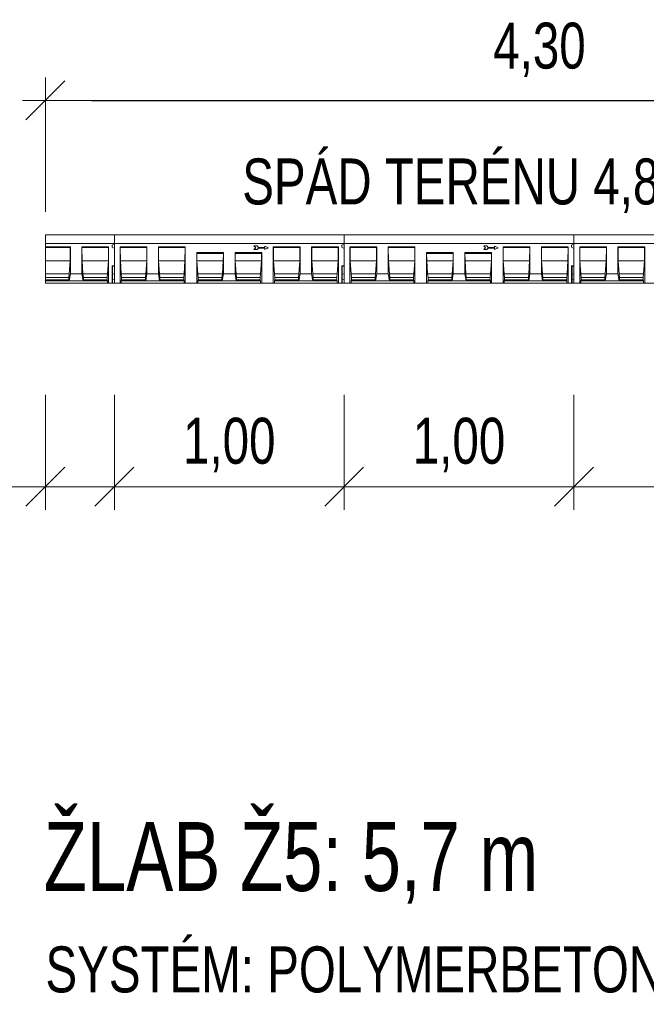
# Model space of a CAD drawing. Header units: metres. Extents: x 132658.5 to 132700.5, y 77167.9 to 77197.6.
# Tile 4 of 23: x 132661.3 to 132664.1, y 77175.1 to 77179.4. Entities that reach past the tile are written whole.
import ezdxf
from ezdxf.enums import TextEntityAlignment as Align

# ---------------------------------------------------------------- set-up
doc = ezdxf.new("R2010")
doc.units = ezdxf.units.M
doc.header["$MEASUREMENT"] = 0
doc.layers.get('0').update_dxf_attribs({"lineweight": 13})
doc.layers.get('DEFPOINTS').update_dxf_attribs({"lineweight": 0})
for name, color, linetype, lineweight in [('DUENN', 4, 'Continuous', 0), ('DUENN-18', 94, 'Continuous', 0), ('KOTY', 7, 'Continuous', 13), ('KRESBA', 6, 'Continuous', 0), ('SICHTBAR', 7, 'Continuous', 0)]:
    doc.layers.add(name, color=color, linetype=linetype, lineweight=lineweight)
doc.styles.add('STYLE-ARIAL', font='arial.ttf')
doc.styles.add('STYLE-ARIAL_CE_-TTF', font='Arial CE -ttf.shx')
doc.dimstyles.new('250', dxfattribs={"dimtxt": 0.5, "dimasz": 0.5, "dimexe": 0.25, "dimexo": 0.25, "dimgap": 0.25, "dimtad": 1, "dimdec": 0, "dimlfac": 1000, "dimdsep": 46, "dimtxsty": 'STYLE-ARIAL_CE_-TTF', "dimblk": 'KOTA_ZN250_1.0', "dimcen": 0, "dimadec": 4, "dimazin": 3, "dimtfac": 1, "dimtdec": 0, "dimtofl": 0, "dimtmove": 2, "dimatfit": 1, "dimldrblk": 'OBLIQUE', "dimfxl": 0, "dimfrac": 2, "dimtolj": 1, "dimarcsym": 0})

# ---------------------------------------------------------------- blocks, each defined once
blk = doc.blocks.new('KOTA_ZN250')
at = {"color": 0, "linetype": 'ByBlock', "lineweight": -2, "ltscale": 0.25}
for p, q in [((0, -0.25), (0, 0.25)), ((0.212, 0.212), (-0.212, -0.212)), ((-0.25, 0), (0.25, 0))]:
    blk.add_line(p, q, dxfattribs=at)
blk = doc.blocks.new('KOTA_ZN250_1.0')
blk.add_line((0, 0), (-1, 0))
at = {"layer": 'KOTY', "ltscale": 0.25}
for p, q in [((0, -0.5), (0, 0.5)), ((0.424, 0.424), (-0.424, -0.424)), ((-0.5, 0), (0.5, 0))]:
    blk.add_line(p, q, dxfattribs=at)
blk = doc.blocks.new('*D115')
at = {"layer": 'DEFPOINTS', "color": 0, "linetype": 'Continuous', "lineweight": 13}
for p in [(132665.7499, 77179.0817), (132661.4499, 77178.4973), (132665.7499, 77178.4973)]:
    blk.add_point(p, dxfattribs=at)
at = {"layer": 'KOTY', "linetype": 'Continuous'}
for p, q in [((132661.4499, 77178.5973), (132661.4499, 77179.1817)), ((132665.7499, 77178.5973), (132665.7499, 77179.1817))]:
    blk.add_line(p, q, dxfattribs=at)
at = {"layer": 'KOTY', "color": 0, "linetype": 'Continuous', "lineweight": -2}
blk.add_line((132661.6499, 77179.0817), (132665.5499, 77179.0817), dxfattribs=at)
at = {"layer": 'KOTY', "color": 0, "linetype": 'Continuous', "lineweight": -2, "xscale": 0.2, "yscale": 0.2, "zscale": 0.2, "rotation": 180}
blk.add_blockref('KOTA_ZN250_1.0', (132661.4499, 77179.0817), dxfattribs=at)
at = {"layer": 'KOTY', "color": 0, "linetype": 'Continuous', "lineweight": -2, "xscale": 0.2, "yscale": 0.2, "zscale": 0.2}
blk.add_blockref('KOTA_ZN250_1.0', (132665.7499, 77179.0817), dxfattribs=at)
at = {"layer": 'KOTY', "color": 0, "linetype": 'Continuous', "lineweight": 13, "insert": (132663.5999, 77179.3019), "char_height": 0.2, "attachment_point": 5, "style": 'STYLE-ARIAL'}
blk.add_mtext('\\A1;\\H1x;\\W0.74;4,30', dxfattribs=at)
blk = doc.blocks.new('_Oblique')
at = {"color": 0, "linetype": 'ByBlock', "lineweight": -2}
blk.add_line((0.5, 0.5), (-0.5, -0.5), dxfattribs=at)

msp = doc.modelspace()

# ---------------------------------------------------------------- linework, layer by layer
at = {"color": 7, "lineweight": 0, "ltscale": 0.25}
msp.add_line((132661.4499, 77178.2873), (132661.4499, 77178.4973), dxfattribs=at)
at = {"layer": 'DUENN', "color": 7, "lineweight": 0, "ltscale": 0.001}
for p, q in [((132662.3709, 77178.4487), (132662.3572, 77178.4487)), ((132662.3572, 77178.4487), (132662.3651, 77178.4408)), ((132662.3651, 77178.4408), (132662.3572, 77178.4329)), ((132662.3572, 77178.4329), (132662.3709, 77178.4329)), ((132662.3772, 77178.4424), (132662.3709, 77178.4487)), ((132662.3709, 77178.4329), (132662.3772, 77178.4392)), ((132662.4045, 77178.4424), (132662.3772, 77178.4424)), ((132662.3772, 77178.4392), (132662.4045, 77178.4392)), ((132662.4202, 77178.4408), (132662.4045, 77178.4476)), ((132662.4045, 77178.4476), (132662.4045, 77178.4424)), ((132662.4045, 77178.434), (132662.4202, 77178.4408)), ((132662.4045, 77178.4392), (132662.4045, 77178.434)), ((132663.3708, 77178.4487), (132663.3572, 77178.4487)), ((132663.3572, 77178.4487), (132663.3651, 77178.4408)), ((132663.3651, 77178.4408), (132663.3572, 77178.4329)), ((132663.3572, 77178.4329), (132663.3708, 77178.4329)), ((132663.3771, 77178.4424), (132663.3708, 77178.4487)), ((132663.3708, 77178.4329), (132663.3771, 77178.4392)), ((132663.4044, 77178.4424), (132663.3771, 77178.4424)), ((132663.3771, 77178.4392), (132663.4044, 77178.4392)), ((132663.4202, 77178.4408), (132663.4044, 77178.4476)), ((132663.4044, 77178.4476), (132663.4044, 77178.4424)), ((132663.4044, 77178.434), (132663.4202, 77178.4408)), ((132663.4044, 77178.4392), (132663.4044, 77178.434))]:
    msp.add_line(p, q, dxfattribs=at)
at = {"layer": 'DUENN-18', "color": 7, "linetype": 'Continuous', "lineweight": 0, "ltscale": 0.001}
for p, q in [((132661.5583, 77178.4453), (132661.4499, 77178.4453)), ((132661.4499, 77178.4423), (132661.5577, 77178.4423)), ((132661.5577, 77178.4423), (132661.5572, 77178.3848)), ((132661.5583, 77178.4453), (132661.5577, 77178.4423)), ((132661.5583, 77178.3273), (132661.5583, 77178.4453)), ((132661.7249, 77178.4453), (132661.6083, 77178.4453)), ((132661.6088, 77178.4423), (132661.6083, 77178.4453)), ((132661.6083, 77178.3273), (132661.6083, 77178.4453)), ((132661.6088, 77178.4423), (132661.7244, 77178.4423)), ((132661.6093, 77178.3848), (132661.6088, 77178.4423)), ((132661.7244, 77178.4423), (132661.7239, 77178.3848)), ((132661.7249, 77178.4453), (132661.7244, 77178.4423)), ((132661.7249, 77178.2873), (132661.7249, 77178.4453)), ((132661.8916, 77178.4453), (132661.7749, 77178.4453)), ((132661.7755, 77178.4423), (132661.7749, 77178.4453)), ((132661.7749, 77178.2873), (132661.7749, 77178.4453)), ((132661.7755, 77178.4423), (132661.8911, 77178.4423)), ((132661.776, 77178.3848), (132661.7755, 77178.4423)), ((132661.8911, 77178.4423), (132661.8905, 77178.3848)), ((132661.8916, 77178.4453), (132661.8911, 77178.4423)), ((132661.8916, 77178.4453), (132661.8916, 77178.3273)), ((132662.0583, 77178.4453), (132661.9416, 77178.4453)), ((132661.9421, 77178.4423), (132661.9416, 77178.4453)), ((132661.9416, 77178.3273), (132661.9416, 77178.4453)), ((132661.9421, 77178.4423), (132662.0577, 77178.4423)), ((132661.9426, 77178.3848), (132661.9421, 77178.4423)), ((132662.0577, 77178.4423), (132662.0572, 77178.3848)), ((132662.0583, 77178.4453), (132662.0577, 77178.4423)), ((132662.0583, 77178.4453), (132662.0583, 77178.2873)), ((132662.1083, 77178.2873), (132662.1083, 77178.4203)), ((132662.1083, 77178.4203), (132662.109, 77178.4159)), ((132662.1083, 77178.4203), (132662.2249, 77178.4203)), ((132662.1093, 77178.3848), (132662.109, 77178.4159)), ((132662.109, 77178.4159), (132662.2242, 77178.4159)), ((132662.2242, 77178.4159), (132662.2239, 77178.3848)), ((132662.2242, 77178.4159), (132662.2249, 77178.4203)), ((132662.2249, 77178.4203), (132662.2249, 77178.3273)), ((132662.2749, 77178.3273), (132662.2749, 77178.4203)), ((132662.2749, 77178.4203), (132662.2757, 77178.4159)), ((132662.2749, 77178.4203), (132662.3916, 77178.4203)), ((132662.276, 77178.3848), (132662.2757, 77178.4159)), ((132662.2757, 77178.4159), (132662.3908, 77178.4159)), ((132662.3908, 77178.4159), (132662.3905, 77178.3848)), ((132662.3908, 77178.4159), (132662.3916, 77178.4203)), ((132662.3916, 77178.4203), (132662.3916, 77178.2873)), ((132662.5583, 77178.4453), (132662.4416, 77178.4453)), ((132662.4421, 77178.4423), (132662.4416, 77178.4453)), ((132662.4416, 77178.2873), (132662.4416, 77178.4453)), ((132662.4421, 77178.4423), (132662.5577, 77178.4423)), ((132662.4427, 77178.3848), (132662.4421, 77178.4423)), ((132662.5577, 77178.4423), (132662.5572, 77178.3848)), ((132662.5583, 77178.4453), (132662.5577, 77178.4423)), ((132662.5583, 77178.3273), (132662.5583, 77178.4453)), ((132662.7249, 77178.4453), (132662.6083, 77178.4453)), ((132662.6088, 77178.4423), (132662.6083, 77178.4453)), ((132662.6083, 77178.3273), (132662.6083, 77178.4453)), ((132662.6088, 77178.4423), (132662.7244, 77178.4423)), ((132662.6093, 77178.3848), (132662.6088, 77178.4423)), ((132662.7244, 77178.4423), (132662.7239, 77178.3848)), ((132662.7249, 77178.4453), (132662.7244, 77178.4423)), ((132662.7249, 77178.2873), (132662.7249, 77178.4453)), ((132662.8916, 77178.4453), (132662.7749, 77178.4453)), ((132662.7755, 77178.4423), (132662.7749, 77178.4453)), ((132662.7749, 77178.2873), (132662.7749, 77178.4453)), ((132662.7755, 77178.4423), (132662.891, 77178.4423)), ((132662.776, 77178.3848), (132662.7755, 77178.4423)), ((132662.891, 77178.4423), (132662.8905, 77178.3848)), ((132662.8916, 77178.4453), (132662.891, 77178.4423)), ((132662.8916, 77178.4453), (132662.8916, 77178.3273)), ((132663.0582, 77178.4453), (132662.9416, 77178.4453)), ((132662.9421, 77178.4423), (132662.9416, 77178.4453)), ((132662.9416, 77178.3273), (132662.9416, 77178.4453)), ((132662.9421, 77178.4423), (132663.0577, 77178.4423)), ((132662.9426, 77178.3848), (132662.9421, 77178.4423)), ((132663.0577, 77178.4423), (132663.0572, 77178.3848)), ((132663.0582, 77178.4453), (132663.0577, 77178.4423)), ((132663.0582, 77178.4453), (132663.0582, 77178.2873)), ((132663.1082, 77178.2873), (132663.1082, 77178.4203)), ((132663.1082, 77178.4203), (132663.109, 77178.4159)), ((132663.1082, 77178.4203), (132663.2249, 77178.4203)), ((132663.1093, 77178.3848), (132663.109, 77178.4159)), ((132663.109, 77178.4159), (132663.2241, 77178.4159)), ((132663.2241, 77178.4159), (132663.2239, 77178.3848)), ((132663.2241, 77178.4159), (132663.2249, 77178.4203)), ((132663.2249, 77178.4203), (132663.2249, 77178.3273)), ((132663.2749, 77178.3273), (132663.2749, 77178.4203)), ((132663.2749, 77178.4203), (132663.2757, 77178.4159)), ((132663.2749, 77178.4203), (132663.3916, 77178.4203)), ((132663.276, 77178.3848), (132663.2757, 77178.4159)), ((132663.2757, 77178.4159), (132663.3908, 77178.4159)), ((132663.3908, 77178.4159), (132663.3905, 77178.3848)), ((132663.3908, 77178.4159), (132663.3916, 77178.4203)), ((132663.3916, 77178.4203), (132663.3916, 77178.2873)), ((132663.5583, 77178.4453), (132663.4416, 77178.4453)), ((132663.4421, 77178.4423), (132663.4416, 77178.4453)), ((132663.4416, 77178.2873), (132663.4416, 77178.4453)), ((132663.4421, 77178.4423), (132663.5577, 77178.4423)), ((132663.4426, 77178.3848), (132663.4421, 77178.4423)), ((132663.5577, 77178.4423), (132663.5572, 77178.3848)), ((132663.5583, 77178.4453), (132663.5577, 77178.4423)), ((132663.5583, 77178.3273), (132663.5583, 77178.4453)), ((132663.7249, 77178.4453), (132663.6083, 77178.4453)), ((132663.6088, 77178.4423), (132663.6083, 77178.4453)), ((132663.6083, 77178.3273), (132663.6083, 77178.4453)), ((132663.6088, 77178.4423), (132663.7244, 77178.4423)), ((132663.6093, 77178.3848), (132663.6088, 77178.4423)), ((132663.7244, 77178.4423), (132663.7239, 77178.3848)), ((132663.7249, 77178.4453), (132663.7244, 77178.4423)), ((132663.7249, 77178.2873), (132663.7249, 77178.4453)), ((132663.8916, 77178.4453), (132663.7749, 77178.4453)), ((132663.7754, 77178.4423), (132663.7749, 77178.4453)), ((132663.7749, 77178.2873), (132663.7749, 77178.4453)), ((132663.7754, 77178.4423), (132663.891, 77178.4423)), ((132663.776, 77178.3848), (132663.7754, 77178.4423)), ((132663.891, 77178.4423), (132663.8905, 77178.3848)), ((132663.8916, 77178.4453), (132663.891, 77178.4423)), ((132663.8916, 77178.4453), (132663.8916, 77178.3273)), ((132664.0582, 77178.4453), (132663.9416, 77178.4453)), ((132663.9421, 77178.4423), (132663.9416, 77178.4453)), ((132663.9416, 77178.3273), (132663.9416, 77178.4453)), ((132663.9421, 77178.4423), (132664.0577, 77178.4423)), ((132663.9426, 77178.3848), (132663.9421, 77178.4423)), ((132664.0577, 77178.4423), (132664.0572, 77178.3848)), ((132664.0582, 77178.4453), (132664.0577, 77178.4423)), ((132664.0582, 77178.4453), (132664.0582, 77178.2873)), ((132661.4499, 77178.3848), (132661.5572, 77178.3848)), ((132661.5572, 77178.3848), (132661.5532, 77178.3273)), ((132661.6093, 77178.3848), (132661.7239, 77178.3848)), ((132661.6134, 77178.3273), (132661.6093, 77178.3848)), ((132661.7239, 77178.3848), (132661.7199, 77178.3273)), ((132661.776, 77178.3848), (132661.8905, 77178.3848)), ((132661.78, 77178.3273), (132661.776, 77178.3848)), ((132661.8905, 77178.3848), (132661.8865, 77178.3273)), ((132661.9426, 77178.3848), (132662.0572, 77178.3848)), ((132661.9467, 77178.3273), (132661.9426, 77178.3848)), ((132662.0572, 77178.3848), (132662.0532, 77178.3273)), ((132662.1093, 77178.3848), (132662.2239, 77178.3848)), ((132662.1133, 77178.3273), (132662.1093, 77178.3848)), ((132662.2239, 77178.3848), (132662.2198, 77178.3273)), ((132662.276, 77178.3848), (132662.3905, 77178.3848)), ((132662.28, 77178.3273), (132662.276, 77178.3848)), ((132662.3905, 77178.3848), (132662.3865, 77178.3273)), ((132662.4427, 77178.3848), (132662.5572, 77178.3848)), ((132662.4467, 77178.3273), (132662.4427, 77178.3848)), ((132662.5572, 77178.3848), (132662.5532, 77178.3273)), ((132662.6093, 77178.3848), (132662.7239, 77178.3848)), ((132662.6133, 77178.3273), (132662.6093, 77178.3848)), ((132662.7239, 77178.3848), (132662.7198, 77178.3273)), ((132662.776, 77178.3848), (132662.8905, 77178.3848)), ((132662.78, 77178.3273), (132662.776, 77178.3848)), ((132662.8905, 77178.3848), (132662.8865, 77178.3273)), ((132662.9426, 77178.3848), (132663.0572, 77178.3848)), ((132662.9467, 77178.3273), (132662.9426, 77178.3848)), ((132663.0572, 77178.3848), (132663.0532, 77178.3273)), ((132663.1093, 77178.3848), (132663.2239, 77178.3848)), ((132663.1133, 77178.3273), (132663.1093, 77178.3848)), ((132663.2239, 77178.3848), (132663.2198, 77178.3273)), ((132663.276, 77178.3848), (132663.3905, 77178.3848)), ((132663.28, 77178.3273), (132663.276, 77178.3848)), ((132663.3905, 77178.3848), (132663.3865, 77178.3273)), ((132663.4426, 77178.3848), (132663.5572, 77178.3848)), ((132663.4467, 77178.3273), (132663.4426, 77178.3848)), ((132663.5572, 77178.3848), (132663.5532, 77178.3273)), ((132663.6093, 77178.3848), (132663.7239, 77178.3848)), ((132663.6133, 77178.3273), (132663.6093, 77178.3848)), ((132663.7239, 77178.3848), (132663.7198, 77178.3273)), ((132663.776, 77178.3848), (132663.8905, 77178.3848)), ((132663.78, 77178.3273), (132663.776, 77178.3848)), ((132663.8905, 77178.3848), (132663.8865, 77178.3273)), ((132663.9426, 77178.3848), (132664.0572, 77178.3848)), ((132663.9467, 77178.3273), (132663.9426, 77178.3848)), ((132664.0572, 77178.3848), (132664.0532, 77178.3273)), ((132661.4499, 77178.3273), (132661.5532, 77178.3273)), ((132661.5532, 77178.3273), (132661.5517, 77178.3123)), ((132661.5583, 77178.3273), (132661.553, 77178.2973)), ((132661.6083, 77178.3273), (132661.5583, 77178.3273)), ((132661.6136, 77178.2973), (132661.6083, 77178.3273)), ((132661.6134, 77178.3273), (132661.7199, 77178.3273)), ((132661.6149, 77178.3123), (132661.6134, 77178.3273)), ((132661.7199, 77178.3273), (132661.7183, 77178.3123)), ((132661.78, 77178.3273), (132661.8865, 77178.3273)), ((132661.7816, 77178.3123), (132661.78, 77178.3273)), ((132661.8865, 77178.3273), (132661.885, 77178.3123)), ((132661.8916, 77178.3273), (132661.8863, 77178.2973)), ((132661.9416, 77178.3273), (132661.8916, 77178.3273)), ((132661.9469, 77178.2973), (132661.9416, 77178.3273)), ((132661.9467, 77178.3273), (132662.0532, 77178.3273)), ((132661.9482, 77178.3123), (132661.9467, 77178.3273)), ((132662.0532, 77178.3273), (132662.0516, 77178.3123)), ((132662.1133, 77178.3273), (132662.2198, 77178.3273)), ((132662.1149, 77178.3123), (132662.1133, 77178.3273)), ((132662.2198, 77178.3273), (132662.2183, 77178.3123)), ((132662.2249, 77178.3273), (132662.2196, 77178.2973)), ((132662.2749, 77178.3273), (132662.2249, 77178.3273)), ((132662.2802, 77178.2973), (132662.2749, 77178.3273)), ((132662.28, 77178.3273), (132662.3865, 77178.3273)), ((132662.2815, 77178.3123), (132662.28, 77178.3273)), ((132662.3865, 77178.3273), (132662.385, 77178.3123)), ((132662.4467, 77178.3273), (132662.5532, 77178.3273)), ((132662.4482, 77178.3123), (132662.4467, 77178.3273)), ((132662.5532, 77178.3273), (132662.5516, 77178.3123)), ((132662.5583, 77178.3273), (132662.553, 77178.2973)), ((132662.6083, 77178.3273), (132662.5583, 77178.3273)), ((132662.6136, 77178.2973), (132662.6083, 77178.3273)), ((132662.6133, 77178.3273), (132662.7198, 77178.3273)), ((132662.6149, 77178.3123), (132662.6133, 77178.3273)), ((132662.7198, 77178.3273), (132662.7183, 77178.3123)), ((132662.78, 77178.3273), (132662.8865, 77178.3273)), ((132662.7815, 77178.3123), (132662.78, 77178.3273)), ((132662.8865, 77178.3273), (132662.885, 77178.3123)), ((132662.8916, 77178.3273), (132662.8863, 77178.2973)), ((132662.9416, 77178.3273), (132662.8916, 77178.3273)), ((132662.9469, 77178.2973), (132662.9416, 77178.3273)), ((132662.9467, 77178.3273), (132663.0532, 77178.3273)), ((132662.9482, 77178.3123), (132662.9467, 77178.3273)), ((132663.0532, 77178.3273), (132663.0516, 77178.3123)), ((132663.1133, 77178.3273), (132663.2198, 77178.3273)), ((132663.1149, 77178.3123), (132663.1133, 77178.3273)), ((132663.2198, 77178.3273), (132663.2183, 77178.3123)), ((132663.2249, 77178.3273), (132663.2196, 77178.2973)), ((132663.2749, 77178.3273), (132663.2249, 77178.3273)), ((132663.2802, 77178.2973), (132663.2749, 77178.3273)), ((132663.28, 77178.3273), (132663.3865, 77178.3273)), ((132663.2815, 77178.3123), (132663.28, 77178.3273)), ((132663.3865, 77178.3273), (132663.385, 77178.3123)), ((132663.4467, 77178.3273), (132663.5532, 77178.3273)), ((132663.4482, 77178.3123), (132663.4467, 77178.3273)), ((132663.5532, 77178.3273), (132663.5516, 77178.3123)), ((132663.5583, 77178.3273), (132663.553, 77178.2973)), ((132663.6083, 77178.3273), (132663.5583, 77178.3273)), ((132663.6135, 77178.2973), (132663.6083, 77178.3273)), ((132663.6133, 77178.3273), (132663.7198, 77178.3273)), ((132663.6149, 77178.3123), (132663.6133, 77178.3273)), ((132663.7198, 77178.3273), (132663.7183, 77178.3123)), ((132663.78, 77178.3273), (132663.8865, 77178.3273)), ((132663.7815, 77178.3123), (132663.78, 77178.3273)), ((132663.8865, 77178.3273), (132663.885, 77178.3123)), ((132663.8916, 77178.3273), (132663.8863, 77178.2973)), ((132663.9416, 77178.3273), (132663.8916, 77178.3273)), ((132663.9469, 77178.2973), (132663.9416, 77178.3273)), ((132663.9467, 77178.3273), (132664.0532, 77178.3273)), ((132663.9482, 77178.3123), (132663.9467, 77178.3273)), ((132664.0532, 77178.3273), (132664.0516, 77178.3123)), ((132661.4499, 77178.3123), (132661.5517, 77178.3123)), ((132661.4499, 77178.3016), (132661.5517, 77178.3016)), ((132661.4499, 77178.2973), (132661.553, 77178.2973)), ((132661.5517, 77178.3123), (132661.5517, 77178.3016)), ((132661.5517, 77178.3016), (132661.553, 77178.2973)), ((132661.553, 77178.2973), (132661.6136, 77178.2973)), ((132661.6136, 77178.2973), (132661.6149, 77178.3016)), ((132661.6136, 77178.2973), (132661.7197, 77178.2973)), ((132661.6149, 77178.3123), (132661.7183, 77178.3123)), ((132661.6149, 77178.3016), (132661.6149, 77178.3123)), ((132661.6149, 77178.3016), (132661.7183, 77178.3016)), ((132661.7183, 77178.3123), (132661.7183, 77178.3016)), ((132661.7183, 77178.3016), (132661.7197, 77178.2973)), ((132661.7197, 77178.2973), (132661.7197, 77178.2873)), ((132661.7802, 77178.2973), (132661.7816, 77178.3016)), ((132661.7802, 77178.2973), (132661.8863, 77178.2973)), ((132661.7802, 77178.2873), (132661.7802, 77178.2973)), ((132661.7816, 77178.3123), (132661.885, 77178.3123)), ((132661.7816, 77178.3016), (132661.7816, 77178.3123)), ((132661.7816, 77178.3016), (132661.885, 77178.3016)), ((132661.885, 77178.3123), (132661.885, 77178.3016)), ((132661.885, 77178.3016), (132661.8863, 77178.2973)), ((132661.8863, 77178.2973), (132661.9469, 77178.2973)), ((132661.9469, 77178.2973), (132661.9482, 77178.3016)), ((132661.9469, 77178.2973), (132662.053, 77178.2973)), ((132661.9482, 77178.3123), (132662.0516, 77178.3123)), ((132661.9482, 77178.3016), (132661.9482, 77178.3123)), ((132661.9482, 77178.3016), (132662.0516, 77178.3016)), ((132662.0516, 77178.3123), (132662.0516, 77178.3016)), ((132662.0516, 77178.3016), (132662.053, 77178.2973)), ((132662.053, 77178.2973), (132662.053, 77178.2873)), ((132662.1135, 77178.2973), (132662.1149, 77178.3016)), ((132662.1135, 77178.2973), (132662.2196, 77178.2973)), ((132662.1135, 77178.2873), (132662.1135, 77178.2973)), ((132662.1149, 77178.3123), (132662.2183, 77178.3123)), ((132662.1149, 77178.3016), (132662.1149, 77178.3123)), ((132662.1149, 77178.3016), (132662.2183, 77178.3016)), ((132662.2183, 77178.3123), (132662.2183, 77178.3016)), ((132662.2183, 77178.3016), (132662.2196, 77178.2973)), ((132662.2196, 77178.2973), (132662.2802, 77178.2973)), ((132662.2802, 77178.2973), (132662.2815, 77178.3016)), ((132662.2802, 77178.2973), (132662.3863, 77178.2973)), ((132662.2815, 77178.3123), (132662.385, 77178.3123)), ((132662.2815, 77178.3016), (132662.2815, 77178.3123)), ((132662.2815, 77178.3016), (132662.385, 77178.3016)), ((132662.385, 77178.3123), (132662.385, 77178.3016)), ((132662.385, 77178.3016), (132662.3863, 77178.2973)), ((132662.3863, 77178.2973), (132662.3863, 77178.2873)), ((132662.4469, 77178.2973), (132662.4482, 77178.3016)), ((132662.4469, 77178.2973), (132662.553, 77178.2973)), ((132662.4469, 77178.2873), (132662.4469, 77178.2973)), ((132662.4482, 77178.3123), (132662.5516, 77178.3123)), ((132662.4482, 77178.3016), (132662.4482, 77178.3123)), ((132662.4482, 77178.3016), (132662.5516, 77178.3016)), ((132662.5516, 77178.3123), (132662.5516, 77178.3016)), ((132662.5516, 77178.3016), (132662.553, 77178.2973)), ((132662.553, 77178.2973), (132662.6136, 77178.2973)), ((132662.6136, 77178.2973), (132662.6149, 77178.3016)), ((132662.6136, 77178.2973), (132662.7196, 77178.2973)), ((132662.6149, 77178.3123), (132662.7183, 77178.3123)), ((132662.6149, 77178.3016), (132662.6149, 77178.3123)), ((132662.6149, 77178.3016), (132662.7183, 77178.3016)), ((132662.7183, 77178.3123), (132662.7183, 77178.3016)), ((132662.7183, 77178.3016), (132662.7196, 77178.2973)), ((132662.7196, 77178.2973), (132662.7196, 77178.2873)), ((132662.7802, 77178.2973), (132662.7815, 77178.3016)), ((132662.7802, 77178.2973), (132662.8863, 77178.2973)), ((132662.7802, 77178.2873), (132662.7802, 77178.2973)), ((132662.7815, 77178.3123), (132662.885, 77178.3123)), ((132662.7815, 77178.3016), (132662.7815, 77178.3123)), ((132662.7815, 77178.3016), (132662.885, 77178.3016)), ((132662.885, 77178.3123), (132662.885, 77178.3016)), ((132662.885, 77178.3016), (132662.8863, 77178.2973)), ((132662.8863, 77178.2973), (132662.9469, 77178.2973)), ((132662.9469, 77178.2973), (132662.9482, 77178.3016)), ((132662.9469, 77178.2973), (132663.053, 77178.2973)), ((132662.9482, 77178.3123), (132663.0516, 77178.3123)), ((132662.9482, 77178.3016), (132662.9482, 77178.3123)), ((132662.9482, 77178.3016), (132663.0516, 77178.3016)), ((132663.0516, 77178.3123), (132663.0516, 77178.3016)), ((132663.0516, 77178.3016), (132663.053, 77178.2973)), ((132663.053, 77178.2973), (132663.053, 77178.2873)), ((132663.1135, 77178.2973), (132663.1149, 77178.3016)), ((132663.1135, 77178.2973), (132663.2196, 77178.2973)), ((132663.1135, 77178.2873), (132663.1135, 77178.2973)), ((132663.1149, 77178.3123), (132663.2183, 77178.3123)), ((132663.1149, 77178.3016), (132663.1149, 77178.3123)), ((132663.1149, 77178.3016), (132663.2183, 77178.3016)), ((132663.2183, 77178.3123), (132663.2183, 77178.3016)), ((132663.2183, 77178.3016), (132663.2196, 77178.2973)), ((132663.2196, 77178.2973), (132663.2802, 77178.2973)), ((132663.2802, 77178.2973), (132663.2815, 77178.3016)), ((132663.2802, 77178.2973), (132663.3863, 77178.2973)), ((132663.2815, 77178.3123), (132663.385, 77178.3123)), ((132663.2815, 77178.3016), (132663.2815, 77178.3123)), ((132663.2815, 77178.3016), (132663.385, 77178.3016)), ((132663.385, 77178.3123), (132663.385, 77178.3016)), ((132663.385, 77178.3016), (132663.3863, 77178.2973)), ((132663.3863, 77178.2973), (132663.3863, 77178.2873)), ((132663.4469, 77178.2973), (132663.4482, 77178.3016)), ((132663.4469, 77178.2973), (132663.553, 77178.2973)), ((132663.4469, 77178.2873), (132663.4469, 77178.2973)), ((132663.4482, 77178.3123), (132663.5516, 77178.3123)), ((132663.4482, 77178.3016), (132663.4482, 77178.3123)), ((132663.4482, 77178.3016), (132663.5516, 77178.3016)), ((132663.5516, 77178.3123), (132663.5516, 77178.3016)), ((132663.5516, 77178.3016), (132663.553, 77178.2973)), ((132663.553, 77178.2973), (132663.6135, 77178.2973)), ((132663.6135, 77178.2973), (132663.6149, 77178.3016)), ((132663.6135, 77178.2973), (132663.7196, 77178.2973)), ((132663.6149, 77178.3123), (132663.7183, 77178.3123)), ((132663.6149, 77178.3016), (132663.6149, 77178.3123)), ((132663.6149, 77178.3016), (132663.7183, 77178.3016)), ((132663.7183, 77178.3123), (132663.7183, 77178.3016)), ((132663.7183, 77178.3016), (132663.7196, 77178.2973)), ((132663.7196, 77178.2973), (132663.7196, 77178.2873)), ((132663.7802, 77178.2973), (132663.7815, 77178.3016)), ((132663.7802, 77178.2973), (132663.8863, 77178.2973)), ((132663.7802, 77178.2873), (132663.7802, 77178.2973)), ((132663.7815, 77178.3123), (132663.885, 77178.3123)), ((132663.7815, 77178.3016), (132663.7815, 77178.3123)), ((132663.7815, 77178.3016), (132663.885, 77178.3016)), ((132663.885, 77178.3123), (132663.885, 77178.3016)), ((132663.885, 77178.3016), (132663.8863, 77178.2973)), ((132663.8863, 77178.2973), (132663.9469, 77178.2973)), ((132663.9469, 77178.2973), (132663.9482, 77178.3016)), ((132663.9469, 77178.2973), (132664.0529, 77178.2973)), ((132663.9482, 77178.3123), (132664.0516, 77178.3123)), ((132663.9482, 77178.3016), (132663.9482, 77178.3123)), ((132663.9482, 77178.3016), (132664.0516, 77178.3016)), ((132664.0516, 77178.3123), (132664.0516, 77178.3016)), ((132664.0516, 77178.3016), (132664.0529, 77178.2973)), ((132664.0529, 77178.2973), (132664.0529, 77178.2873))]:
    msp.add_line(p, q, dxfattribs=at)
at = {"layer": 'KOTY', "linetype": 'Continuous'}
for p, q in [((132661.4499, 77177.8006), (132661.4499, 77177.3013)), ((132661.7499, 77177.8006), (132661.7499, 77177.3013)), ((132662.7499, 77177.8006), (132662.7499, 77177.3013)), ((132663.7499, 77177.8006), (132663.7499, 77177.3013))]:
    msp.add_line(p, q, dxfattribs=at)
at = {"layer": 'KOTY', "color": 7, "linetype": 'Continuous', "lineweight": 13}
for p, q in [((132660.9373, 77177.4013), (132661.7499, 77177.4013)), ((132661.7499, 77177.4013), (132662.7499, 77177.4013)), ((132662.7499, 77177.4013), (132663.7499, 77177.4013)), ((132663.7499, 77177.4013), (132664.7499, 77177.4013))]:
    msp.add_line(p, q, dxfattribs=at)
at = {"layer": 'SICHTBAR', "color": 7, "linetype": 'Continuous', "lineweight": 0, "ltscale": 0.001}
for p, q in [((132661.4499, 77178.4973), (132661.7499, 77178.4973)), ((132661.7499, 77178.4973), (132662.7499, 77178.4973)), ((132662.7499, 77178.4973), (132663.7499, 77178.4973)), ((132663.7499, 77178.4973), (132664.7499, 77178.4973)), ((132661.4499, 77178.4593), (132661.7499, 77178.4593)), ((132661.7499, 77178.4576), (132661.7399, 77178.4522)), ((132661.7399, 77178.4522), (132661.7399, 77178.443)), ((132661.7499, 77178.4593), (132662.7499, 77178.4593)), ((132661.7499, 77178.4576), (132661.7499, 77178.4593)), ((132662.7499, 77178.4576), (132662.7399, 77178.4522)), ((132662.7399, 77178.4522), (132662.7399, 77178.443)), ((132662.7499, 77178.4593), (132663.7499, 77178.4593)), ((132662.7499, 77178.4576), (132662.7499, 77178.4593)), ((132663.7499, 77178.4576), (132663.7399, 77178.4522)), ((132663.7399, 77178.4522), (132663.7399, 77178.443)), ((132663.7499, 77178.4593), (132664.7499, 77178.4593)), ((132663.7499, 77178.4576), (132663.7499, 77178.4593)), ((132661.7399, 77178.443), (132661.7499, 77178.4376)), ((132662.7399, 77178.443), (132662.7499, 77178.4376)), ((132663.7399, 77178.443), (132663.7499, 77178.4376)), ((132661.7499, 77178.365), (132661.7399, 77178.3623)), ((132662.7499, 77178.365), (132662.7399, 77178.3623)), ((132663.7499, 77178.365), (132663.7399, 77178.3623)), ((132661.7399, 77178.3623), (132661.7399, 77178.2873)), ((132661.7399, 77178.3263), (132661.7499, 77178.3274)), ((132661.7499, 77178.3613), (132661.7419, 77178.3591)), ((132661.7419, 77178.3591), (132661.7419, 77178.2873)), ((132662.7399, 77178.3623), (132662.7399, 77178.2873)), ((132662.7399, 77178.3263), (132662.7499, 77178.3274)), ((132662.7499, 77178.3613), (132662.7419, 77178.3591)), ((132662.7419, 77178.3591), (132662.7419, 77178.2873)), ((132663.7399, 77178.3623), (132663.7399, 77178.2873)), ((132663.7399, 77178.3263), (132663.7499, 77178.3274)), ((132663.7499, 77178.3613), (132663.7419, 77178.3591)), ((132663.7419, 77178.3591), (132663.7419, 77178.2873)), ((132661.7399, 77178.3013), (132661.7499, 77178.304)), ((132662.7399, 77178.3013), (132662.7499, 77178.304)), ((132663.7399, 77178.3013), (132663.7499, 77178.304))]:
    msp.add_line(p, q, dxfattribs=at)
at = {"layer": 'SICHTBAR', "color": 7, "lineweight": 0, "ltscale": 0.001}
for p, q in [((132661.7499, 77178.4973), (132661.7499, 77178.3613)), ((132661.7499, 77178.4973), (132661.7499, 77178.2873)), ((132662.7499, 77178.4973), (132662.7499, 77178.3613)), ((132662.7499, 77178.4973), (132662.7499, 77178.2873)), ((132663.7499, 77178.4973), (132663.7499, 77178.3613)), ((132663.7499, 77178.4973), (132663.7499, 77178.2873)), ((132661.7499, 77178.2873), (132661.4499, 77178.2873)), ((132662.7499, 77178.2873), (132661.7419, 77178.2873)), ((132663.7499, 77178.2873), (132662.7419, 77178.2873)), ((132664.7499, 77178.2873), (132663.7419, 77178.2873))]:
    msp.add_line(p, q, dxfattribs=at)

# ---------------------------------------------------------------- block references
at = {"layer": 'KOTY', "color": 7, "linetype": 'Continuous', "lineweight": 13, "xscale": 0.3999200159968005, "yscale": 0.3999200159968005}
for p in [(132661.4499, 77177.4013), (132661.7499, 77177.4013), (132662.7499, 77177.4013), (132663.7499, 77177.4013)]:
    msp.add_blockref('KOTA_ZN250', p, dxfattribs=at)
at = {"layer": 'KOTY', "color": 7, "linetype": 'Continuous', "lineweight": 13, "xscale": 0.3999200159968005, "yscale": 0.3999200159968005, "rotation": 180}
for p in [(132661.4499, 77177.4013), (132661.7499, 77177.4013), (132662.7499, 77177.4013), (132663.7499, 77177.4013)]:
    msp.add_blockref('KOTA_ZN250', p, dxfattribs=at)

# ---------------------------------------------------------------- texts
at = {"layer": 'KOTY', "color": 7, "linetype": 'Continuous', "lineweight": 13, "style": 'STYLE-ARIAL', "width": 0.74}
for s, p in [('SPÁD TERÉNU 4,81%', (132663.3634, 77178.7294)), ('1,00', (132662.2499, 77177.6013)), ('1,00', (132663.2499, 77177.6013))]:
    msp.add_text(s, height=0.2, dxfattribs=at).set_placement(p, align=Align.MIDDLE_CENTER)
at = {"layer": 'KRESBA', "color": 7, "style": 'STYLE-ARIAL', "width": 0.733333}
msp.add_text('ŽLAB Ž5: 5,7 m ', height=0.3, dxfattribs=at).set_placement((132661.4427, 77175.6427))
at = {"layer": 'KRESBA', "color": 7, "style": 'STYLE-ARIAL', "width": 0.74}
msp.add_text('SYSTÉM: POLYMERBETON, ŠÍŘKY 150mm, BEZ SPÁDU DNA', height=0.2, dxfattribs=at).set_placement((132661.4501, 77175.3015), align=Align.MIDDLE_LEFT)

# ---------------------------------------------------------------- dimensions: what is measured, and where the dimension line sits
at = {"layer": 'KOTY', "color": 7, "linetype": 'Continuous', "lineweight": 13}
dim = msp.add_linear_dim(base=(132665.7499, 77179.0817), p1=(132661.4499, 77178.4973), p2=(132665.7499, 77178.4973), text='\\H1x;\\W0.74;4,30', dimstyle='250', override={"dimscale": 0, "dimtxt": 0.2, "dimasz": 0.2, "dimexe": 0.1, "dimexo": 0.1, "dimgap": 0.1, "dimtxsty": 'STYLE-ARIAL', "dimclre": 256, "dimfrac": 0, "dimlwe": 65535}, dxfattribs=at)
dim.commit()
dim.dimension.update_dxf_attribs({"geometry": '*D115', "text_midpoint": (132663.5999, 77179.3019)})

doc.saveas('drawing.dxf')
